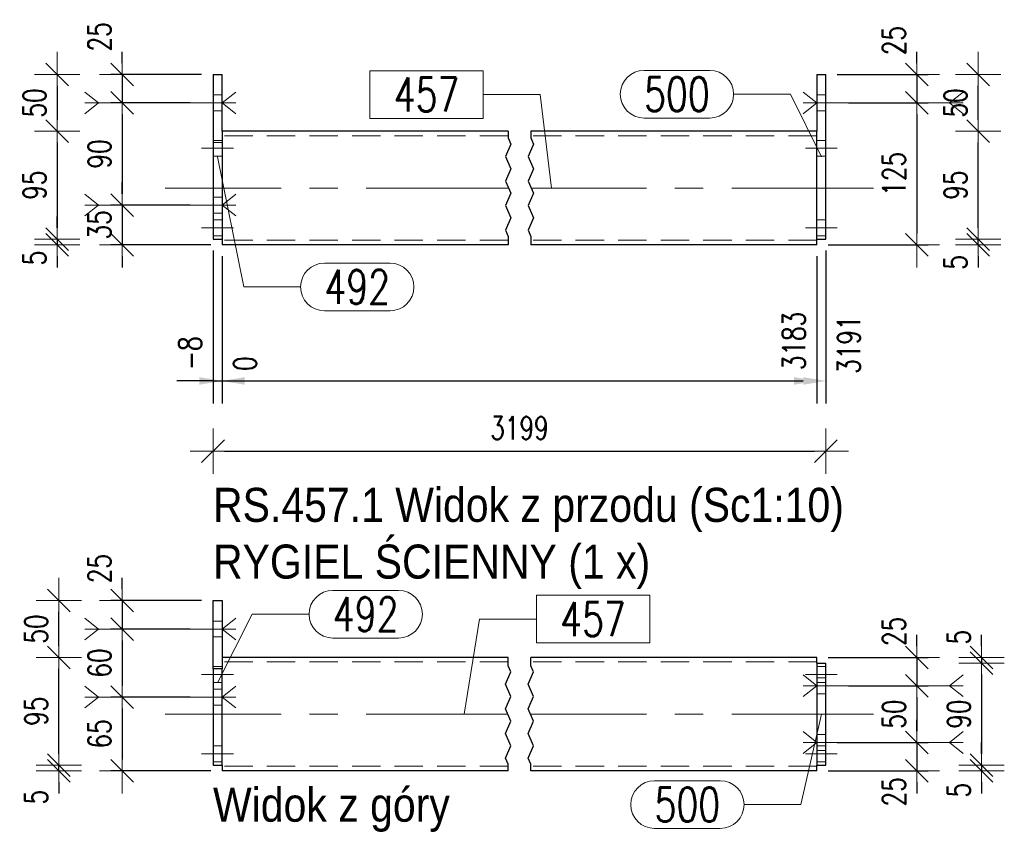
# Model space of a CAD drawing. Header units: millimetres. Extents: x -877 to 135, y 14151 to 14821.
# Tile 11 of 46: x -706 to -619, y 14462 to 14534. Entities that reach past the tile are written whole.
import ezdxf

# ---------------------------------------------------------------- set-up
doc = ezdxf.new("R2010")
doc.units = ezdxf.units.MM
doc.header["$LTSCALE"] = 10
doc.linetypes.add('HIDDEN', pattern=[0.375, 0.25, -0.125])
doc.linetypes.add('MITTE', pattern=[2, 1.25, -0.25, 0.25, -0.25])
doc.layers.get('Defpoints').update_dxf_attribs({"color": 1})
for name, color, linetype, lineweight in [('PS_Bolt', 4, 'Continuous', 13), ('PS_DIM', 4, 'Continuous', 13), ('PS_Hidden', 2, 'HIDDEN', 9), ('PS_Mid', 5, 'MITTE', 15), ('PS_Pos', 1, 'Continuous', 15), ('PS_Shape', 161, 'Continuous', 30), ('PS_SOLID', 7, 'Continuous', 30), ('PS_TEXT', 3, 'Continuous', 18)]:
    doc.layers.add(name, color=color, linetype=linetype, lineweight=lineweight)
doc.styles.add('gil', font='txt', dxfattribs={"width": 0.9})
doc.styles.add('simplex', font='simplex.shx', dxfattribs={"width": 0.75})
doc.dimstyles.new('1_10_GŁ_DS1-LS10', dxfattribs={"dimtxt": 2, "dimasz": 2, "dimexe": 2, "dimexo": 1, "dimgap": 1, "dimtad": 1, "dimjust": 4, "dimdec": 0, "dimlfac": 10, "dimtxsty": 'simplex', "dimblk1": 'NONE', "dimsah": 1, "dimcen": 2, "dimclrd": 256, "dimclre": 256, "dimclrt": 3, "dimadec": 1, "dimazin": 0, "dimtfac": 1, "dimtdec": 0, "dimtmove": 2, "dimatfit": 3, "dimfxl": 1, "dimarcsym": 0})
doc.dimstyles.new('1_10_PRZ', dxfattribs={"dimtxt": 2, "dimasz": 1, "dimexe": 2, "dimexo": 5, "dimgap": 1, "dimtad": 1, "dimdec": 0, "dimlfac": 10, "dimtxsty": 'simplex', "dimblk": 'dimznak', "dimcen": 2, "dimse1": 1, "dimse2": 1, "dimclrt": 3, "dimadec": 1, "dimazin": 0, "dimtfac": 1, "dimtdec": 0, "dimtix": 1, "dimtmove": 2, "dimatfit": 3, "dimldrblk": 'dim-grot', "dimfxl": 1, "dimarcsym": 0})
doc.dimstyles.new('1_10_PRZ_DS1-LS10', dxfattribs={"dimtxt": 2, "dimasz": 1, "dimexe": 2, "dimexo": 5, "dimgap": 1, "dimtad": 1, "dimdec": 0, "dimlfac": 10, "dimtxsty": 'simplex', "dimblk": 'dimznak', "dimcen": 2, "dimse1": 1, "dimse2": 1, "dimclrt": 3, "dimadec": 1, "dimazin": 0, "dimtfac": 1, "dimtdec": 0, "dimtix": 1, "dimtmove": 2, "dimatfit": 3, "dimldrblk": 'dim-grot', "dimfxl": 1, "dimarcsym": 0})
doc.dimstyles.new('1_10_SC', dxfattribs={"dimtxt": 2, "dimasz": 1, "dimexe": 1, "dimexo": 1, "dimgap": 1, "dimtad": 1, "dimdec": 0, "dimlfac": 10, "dimtxsty": 'simplex', "dimblk": 'dimznak', "dimcen": 2, "dimclrd": 256, "dimclre": 256, "dimclrt": 3, "dimadec": 1, "dimazin": 0, "dimtfac": 1, "dimtdec": 0, "dimtix": 1, "dimtmove": 2, "dimatfit": 3, "dimldrblk": 'dim-grot', "dimfxl": 1, "dimarcsym": 0})

# ---------------------------------------------------------------- blocks, each defined once
blk = doc.blocks.new('dimznak')
at = {"color": 0}
for points in [[(0, 2), (0, -2)], [(-2, 0), (2, 0)]]:
    blk.add_lwpolyline(points, dxfattribs=at)
at = {"color": 2}
blk.add_lwpolyline([(1, 1), (-1, -1)], dxfattribs=at)
blk = doc.blocks.new('*D24')
at = {"layer": 'Defpoints', "color": 0, "transparency": 16777216}
for p in [(-634.603, 14528.772), (-633.603, 14526.272), (-626.603, 14526.272)]:
    blk.add_point(p, dxfattribs=at)
at = {"layer": 'PS_DIM', "lineweight": -2, "transparency": 16777216}
for p, q in [((-626.603, 14529.772), (-626.603, 14530.772)), ((-633.603, 14528.772), (-625.603, 14528.772)), ((-626.603, 14528.772), (-626.603, 14526.272)), ((-632.603, 14526.272), (-625.603, 14526.272)), ((-626.603, 14525.272), (-626.603, 14524.272))]:
    blk.add_line(p, q, dxfattribs=at)
for p, rotation in [((-626.603, 14528.772), 270), ((-626.603, 14526.272), 90)]:
    blk.add_blockref('dimznak', p, dxfattribs=dict(at, rotation=rotation))
at = {"layer": 'PS_DIM', "color": 3, "transparency": 16777216, "insert": (-628.603, 14531.766), "char_height": 2, "attachment_point": 5, "rotation": 90, "style": 'simplex'}
blk.add_mtext('25', dxfattribs=at)
blk = doc.blocks.new('dim-grot')
blk.add_hatch(color=256).paths.add_polyline_path([(0, 0), (-2, 0.5), (-2, -0.5)])
blk.add_lwpolyline([(0, 0), (-2, 0.5), (-2, -0.5), (0, 0)])
blk = doc.blocks.new('*D25')
at = {"layer": 'Defpoints', "color": 0, "transparency": 16777216}
for p in [(-633.603, 14526.272), (-635.403, 14513.772), (-626.603, 14513.772)]:
    blk.add_point(p, dxfattribs=at)
at = {"layer": 'PS_DIM', "lineweight": -2, "transparency": 16777216}
for p, q in [((-632.603, 14526.272), (-625.603, 14526.272)), ((-626.603, 14525.272), (-626.603, 14514.772)), ((-634.403, 14513.772), (-625.603, 14513.772))]:
    blk.add_line(p, q, dxfattribs=at)
for p, rotation in [((-626.603, 14526.272), 90), ((-626.603, 14513.772), 270)]:
    blk.add_blockref('dimznak', p, dxfattribs=dict(at, rotation=rotation))
at = {"layer": 'PS_DIM', "color": 3, "transparency": 16777216, "insert": (-628.603, 14520.022), "char_height": 2, "attachment_point": 5, "rotation": 90, "style": 'simplex'}
blk.add_mtext('125', dxfattribs=at)
blk = doc.blocks.new('*D26')
at = {"layer": 'Defpoints', "color": 0, "transparency": 16777216}
for p in [(-634.603, 14514.272), (-621.187, 14514.272), (-635.403, 14513.772)]:
    blk.add_point(p, dxfattribs=at)
at = {"layer": 'PS_DIM', "color": 0, "lineweight": -2, "transparency": 16777216}
for p, q in [((-621.187, 14515.272), (-621.187, 14516.272)), ((-621.187, 14513.772), (-621.187, 14514.272)), ((-621.187, 14512.772), (-621.187, 14511.772))]:
    blk.add_line(p, q, dxfattribs=at)
for p, rotation in [((-621.187, 14514.272), 270), ((-621.187, 14513.772), 90)]:
    blk.add_blockref('dimznak', p, dxfattribs=dict(at, rotation=rotation))
at = {"layer": 'PS_DIM', "color": 3, "transparency": 16777216, "insert": (-623.187, 14512.221), "char_height": 2, "attachment_point": 5, "rotation": 90, "style": 'simplex'}
blk.add_mtext('5', dxfattribs=at)
blk = doc.blocks.new('*D27')
at = {"layer": 'Defpoints', "color": 0, "transparency": 16777216}
for p in [(-635.403, 14523.772), (-621.187, 14523.772), (-634.603, 14514.272)]:
    blk.add_point(p, dxfattribs=at)
at = {"layer": 'PS_DIM', "color": 0, "lineweight": -2, "transparency": 16777216}
blk.add_line((-621.187, 14515.272), (-621.187, 14522.772), dxfattribs=at)
for p, rotation in [((-621.187, 14523.772), 90), ((-621.187, 14514.272), 270)]:
    blk.add_blockref('dimznak', p, dxfattribs=dict(at, rotation=rotation))
at = {"layer": 'PS_DIM', "color": 3, "transparency": 16777216, "insert": (-623.187, 14519.022), "char_height": 2, "attachment_point": 5, "rotation": 90, "style": 'simplex'}
blk.add_mtext('95', dxfattribs=at)
blk = doc.blocks.new('*D28')
at = {"layer": 'Defpoints', "color": 0, "transparency": 16777216}
for p in [(-634.603, 14528.772), (-621.187, 14528.772), (-635.403, 14523.772)]:
    blk.add_point(p, dxfattribs=at)
at = {"layer": 'PS_DIM', "color": 0, "lineweight": -2, "transparency": 16777216}
blk.add_line((-621.187, 14524.772), (-621.187, 14527.772), dxfattribs=at)
for p, rotation in [((-621.187, 14528.772), 90), ((-621.187, 14523.772), 270)]:
    blk.add_blockref('dimznak', p, dxfattribs=dict(at, rotation=rotation))
at = {"layer": 'PS_DIM', "color": 3, "transparency": 16777216, "insert": (-623.187, 14526.272), "char_height": 2, "attachment_point": 5, "rotation": 90, "style": 'simplex'}
blk.add_mtext('50', dxfattribs=at)
blk = doc.blocks.new('*D34')
at = {"layer": 'Defpoints', "color": 0, "transparency": 16777216}
for p in [(-688.603, 14528.772), (-696.603, 14526.272), (-689.603, 14526.272)]:
    blk.add_point(p, dxfattribs=at)
at = {"layer": 'PS_DIM', "lineweight": -2, "transparency": 16777216}
for p, q in [((-696.603, 14529.772), (-696.603, 14530.772)), ((-689.603, 14528.772), (-697.603, 14528.772)), ((-696.603, 14528.772), (-696.603, 14526.272)), ((-690.603, 14526.272), (-697.603, 14526.272)), ((-696.603, 14525.272), (-696.603, 14524.272))]:
    blk.add_line(p, q, dxfattribs=at)
for p, rotation in [((-696.603, 14528.772), 270), ((-696.603, 14526.272), 90)]:
    blk.add_blockref('dimznak', p, dxfattribs=dict(at, rotation=rotation))
at = {"layer": 'PS_DIM', "color": 3, "transparency": 16777216, "insert": (-698.603, 14532.095), "char_height": 2, "attachment_point": 5, "rotation": 90, "style": 'simplex'}
blk.add_mtext('25', dxfattribs=at)
blk = doc.blocks.new('*D35')
at = {"layer": 'Defpoints', "color": 0, "transparency": 16777216}
for p in [(-689.603, 14526.272), (-696.603, 14517.272), (-689.603, 14517.272)]:
    blk.add_point(p, dxfattribs=at)
at = {"layer": 'PS_DIM', "lineweight": -2, "transparency": 16777216}
for p, q in [((-690.603, 14526.272), (-697.603, 14526.272)), ((-696.603, 14525.272), (-696.603, 14518.272)), ((-690.603, 14517.272), (-697.603, 14517.272))]:
    blk.add_line(p, q, dxfattribs=at)
for p, rotation in [((-696.603, 14526.272), 90), ((-696.603, 14517.272), 270)]:
    blk.add_blockref('dimznak', p, dxfattribs=dict(at, rotation=rotation))
at = {"layer": 'PS_DIM', "color": 3, "transparency": 16777216, "insert": (-698.603, 14521.772), "char_height": 2, "attachment_point": 5, "rotation": 90, "style": 'simplex'}
blk.add_mtext('90', dxfattribs=at)
blk = doc.blocks.new('*D36')
at = {"layer": 'Defpoints', "color": 0, "transparency": 16777216}
for p in [(-689.603, 14517.272), (-696.603, 14513.772), (-687.803, 14513.772)]:
    blk.add_point(p, dxfattribs=at)
at = {"layer": 'PS_DIM', "lineweight": -2, "transparency": 16777216}
for p, q in [((-696.603, 14518.272), (-696.603, 14519.272)), ((-690.603, 14517.272), (-697.603, 14517.272)), ((-696.603, 14517.272), (-696.603, 14513.772)), ((-688.803, 14513.772), (-697.603, 14513.772)), ((-696.603, 14512.772), (-696.603, 14511.772))]:
    blk.add_line(p, q, dxfattribs=at)
for p, rotation in [((-696.603, 14517.272), 270), ((-696.603, 14513.772), 90)]:
    blk.add_blockref('dimznak', p, dxfattribs=dict(at, rotation=rotation))
at = {"layer": 'PS_DIM', "color": 3, "transparency": 16777216, "insert": (-698.603, 14515.522), "char_height": 2, "attachment_point": 5, "rotation": 90, "style": 'simplex'}
blk.add_mtext('35', dxfattribs=at)
blk = doc.blocks.new('*D37')
at = {"layer": 'Defpoints', "color": 0, "transparency": 16777216}
for p in [(-687.803, 14528.772), (-702.322, 14523.772), (-687.803, 14523.772)]:
    blk.add_point(p, dxfattribs=at)
at = {"layer": 'PS_DIM', "color": 0, "lineweight": -2, "transparency": 16777216}
blk.add_line((-702.322, 14527.772), (-702.322, 14524.772), dxfattribs=at)
for p, rotation in [((-702.322, 14528.772), 90), ((-702.322, 14523.772), 270)]:
    blk.add_blockref('dimznak', p, dxfattribs=dict(at, rotation=rotation))
at = {"layer": 'PS_DIM', "color": 3, "transparency": 16777216, "insert": (-704.322, 14526.272), "char_height": 2, "attachment_point": 5, "rotation": 90, "style": 'simplex'}
blk.add_mtext('50', dxfattribs=at)
blk = doc.blocks.new('*D38')
at = {"layer": 'Defpoints', "color": 0, "transparency": 16777216}
for p in [(-687.803, 14523.772), (-702.322, 14514.272), (-688.603, 14514.272)]:
    blk.add_point(p, dxfattribs=at)
at = {"layer": 'PS_DIM', "color": 0, "lineweight": -2, "transparency": 16777216}
blk.add_line((-702.322, 14522.772), (-702.322, 14515.272), dxfattribs=at)
for p, rotation in [((-702.322, 14523.772), 90), ((-702.322, 14514.272), 270)]:
    blk.add_blockref('dimznak', p, dxfattribs=dict(at, rotation=rotation))
at = {"layer": 'PS_DIM', "color": 3, "transparency": 16777216, "insert": (-704.322, 14519.022), "char_height": 2, "attachment_point": 5, "rotation": 90, "style": 'simplex'}
blk.add_mtext('95', dxfattribs=at)
blk = doc.blocks.new('*D39')
at = {"layer": 'Defpoints', "color": 0, "transparency": 16777216}
for p in [(-688.603, 14514.272), (-702.322, 14513.772), (-687.803, 14513.772)]:
    blk.add_point(p, dxfattribs=at)
at = {"layer": 'PS_DIM', "color": 0, "lineweight": -2, "transparency": 16777216}
for p, q in [((-702.322, 14515.272), (-702.322, 14516.272)), ((-702.322, 14514.272), (-702.322, 14513.772)), ((-702.322, 14512.772), (-702.322, 14511.772))]:
    blk.add_line(p, q, dxfattribs=at)
for p, rotation in [((-702.322, 14514.272), 270), ((-702.322, 14513.772), 90)]:
    blk.add_blockref('dimznak', p, dxfattribs=dict(at, rotation=rotation))
at = {"layer": 'PS_DIM', "color": 3, "transparency": 16777216, "insert": (-704.322, 14512.604), "char_height": 2, "attachment_point": 5, "rotation": 90, "style": 'simplex'}
blk.add_mtext('5', dxfattribs=at)
blk = doc.blocks.new('*D67')
at = {"layer": 'Defpoints', "color": 0, "transparency": 16777216}
for p in [(-635.403, 14477.408), (-633.603, 14474.908), (-626.603, 14474.908)]:
    blk.add_point(p, dxfattribs=at)
at = {"layer": 'PS_DIM', "lineweight": -2, "transparency": 16777216}
for p, q in [((-626.603, 14478.408), (-626.603, 14479.408)), ((-634.403, 14477.408), (-625.603, 14477.408)), ((-626.603, 14477.408), (-626.603, 14474.908)), ((-632.603, 14474.908), (-625.603, 14474.908)), ((-626.603, 14473.908), (-626.603, 14472.908))]:
    blk.add_line(p, q, dxfattribs=at)
for p, rotation in [((-626.603, 14477.408), 270), ((-626.603, 14474.908), 90)]:
    blk.add_blockref('dimznak', p, dxfattribs=dict(at, rotation=rotation))
at = {"layer": 'PS_DIM', "color": 3, "transparency": 16777216, "insert": (-628.603, 14479.698), "char_height": 2, "attachment_point": 5, "rotation": 90, "style": 'simplex'}
blk.add_mtext('25', dxfattribs=at)
blk = doc.blocks.new('*D68')
at = {"layer": 'Defpoints', "color": 0, "transparency": 16777216}
for p in [(-633.603, 14474.908), (-634.603, 14469.908), (-626.603, 14469.908)]:
    blk.add_point(p, dxfattribs=at)
at = {"layer": 'PS_DIM', "lineweight": -2, "transparency": 16777216}
for p, q in [((-632.603, 14474.908), (-625.603, 14474.908)), ((-626.603, 14473.908), (-626.603, 14470.908)), ((-633.603, 14469.908), (-625.603, 14469.908))]:
    blk.add_line(p, q, dxfattribs=at)
for p, rotation in [((-626.603, 14474.908), 90), ((-626.603, 14469.908), 270)]:
    blk.add_blockref('dimznak', p, dxfattribs=dict(at, rotation=rotation))
at = {"layer": 'PS_DIM', "color": 3, "transparency": 16777216, "insert": (-628.603, 14472.408), "char_height": 2, "attachment_point": 5, "rotation": 90, "style": 'simplex'}
blk.add_mtext('50', dxfattribs=at)
blk = doc.blocks.new('*D69')
at = {"layer": 'Defpoints', "color": 0, "transparency": 16777216}
for p in [(-634.603, 14469.908), (-635.403, 14467.408), (-626.603, 14467.408)]:
    blk.add_point(p, dxfattribs=at)
at = {"layer": 'PS_DIM', "lineweight": -2, "transparency": 16777216}
for p, q in [((-626.603, 14470.908), (-626.603, 14471.908)), ((-633.603, 14469.908), (-625.603, 14469.908)), ((-626.603, 14469.908), (-626.603, 14467.408)), ((-634.403, 14467.408), (-625.603, 14467.408)), ((-626.603, 14466.408), (-626.603, 14465.408))]:
    blk.add_line(p, q, dxfattribs=at)
for p, rotation in [((-626.603, 14469.908), 270), ((-626.603, 14467.408), 90)]:
    blk.add_blockref('dimznak', p, dxfattribs=dict(at, rotation=rotation))
at = {"layer": 'PS_DIM', "color": 3, "transparency": 16777216, "insert": (-628.603, 14465.564), "char_height": 2, "attachment_point": 5, "rotation": 90, "style": 'simplex'}
blk.add_mtext('25', dxfattribs=at)
blk = doc.blocks.new('*D70')
at = {"layer": 'Defpoints', "color": 0, "transparency": 16777216}
for p in [(-635.403, 14477.408), (-634.603, 14476.908), (-620.885, 14476.908)]:
    blk.add_point(p, dxfattribs=at)
at = {"layer": 'PS_DIM', "color": 0, "lineweight": -2, "transparency": 16777216}
for p, q in [((-620.885, 14478.408), (-620.885, 14479.408)), ((-620.885, 14477.408), (-620.885, 14476.908)), ((-620.885, 14475.908), (-620.885, 14474.908))]:
    blk.add_line(p, q, dxfattribs=at)
for p, rotation in [((-620.885, 14477.408), 270), ((-620.885, 14476.908), 90)]:
    blk.add_blockref('dimznak', p, dxfattribs=dict(at, rotation=rotation))
at = {"layer": 'PS_DIM', "color": 3, "transparency": 16777216, "insert": (-622.885, 14479.191), "char_height": 2, "attachment_point": 5, "rotation": 90, "style": 'simplex'}
blk.add_mtext('5', dxfattribs=at)
blk = doc.blocks.new('*D71')
at = {"layer": 'Defpoints', "color": 0, "transparency": 16777216}
for p in [(-634.603, 14476.908), (-634.603, 14467.908), (-620.885, 14467.908)]:
    blk.add_point(p, dxfattribs=at)
at = {"layer": 'PS_DIM', "color": 0, "lineweight": -2, "transparency": 16777216}
blk.add_line((-620.885, 14475.908), (-620.885, 14468.908), dxfattribs=at)
for p, rotation in [((-620.885, 14476.908), 90), ((-620.885, 14467.908), 270)]:
    blk.add_blockref('dimznak', p, dxfattribs=dict(at, rotation=rotation))
at = {"layer": 'PS_DIM', "color": 3, "transparency": 16777216, "insert": (-622.885, 14472.408), "char_height": 2, "attachment_point": 5, "rotation": 90, "style": 'simplex'}
blk.add_mtext('90', dxfattribs=at)
blk = doc.blocks.new('*D72')
at = {"layer": 'Defpoints', "color": 0, "transparency": 16777216}
for p in [(-635.403, 14467.408), (-634.603, 14467.908), (-620.885, 14467.408)]:
    blk.add_point(p, dxfattribs=at)
at = {"layer": 'PS_DIM', "color": 0, "lineweight": -2, "transparency": 16777216}
for p, q in [((-620.885, 14468.908), (-620.885, 14469.908)), ((-620.885, 14467.908), (-620.885, 14467.408)), ((-620.885, 14466.408), (-620.885, 14465.408))]:
    blk.add_line(p, q, dxfattribs=at)
for p, rotation in [((-620.885, 14467.908), 270), ((-620.885, 14467.408), 90)]:
    blk.add_blockref('dimznak', p, dxfattribs=dict(at, rotation=rotation))
at = {"layer": 'PS_DIM', "color": 3, "transparency": 16777216, "insert": (-622.885, 14465.707), "char_height": 2, "attachment_point": 5, "rotation": 90, "style": 'simplex'}
blk.add_mtext('5', dxfattribs=at)
blk = doc.blocks.new('*D117')
at = {"layer": 'Defpoints', "color": 0, "transparency": 16777216}
for p in [(-688.603, 14482.408), (-696.603, 14479.908), (-689.603, 14479.908)]:
    blk.add_point(p, dxfattribs=at)
at = {"layer": 'PS_DIM', "lineweight": -2, "transparency": 16777216}
for p, q in [((-696.603, 14483.408), (-696.603, 14484.408)), ((-689.603, 14482.408), (-697.603, 14482.408)), ((-696.603, 14482.408), (-696.603, 14479.908)), ((-690.603, 14479.908), (-697.603, 14479.908)), ((-696.603, 14478.908), (-696.603, 14477.908))]:
    blk.add_line(p, q, dxfattribs=at)
for p, rotation in [((-696.603, 14482.408), 270), ((-696.603, 14479.908), 90)]:
    blk.add_blockref('dimznak', p, dxfattribs=dict(at, rotation=rotation))
at = {"layer": 'PS_DIM', "color": 3, "transparency": 16777216, "insert": (-698.603, 14485.23), "char_height": 2, "attachment_point": 5, "rotation": 90, "style": 'simplex'}
blk.add_mtext('25', dxfattribs=at)
blk = doc.blocks.new('*D118')
at = {"layer": 'Defpoints', "color": 0, "transparency": 16777216}
for p in [(-689.603, 14479.908), (-696.603, 14473.908), (-689.603, 14473.908)]:
    blk.add_point(p, dxfattribs=at)
at = {"layer": 'PS_DIM', "lineweight": -2, "transparency": 16777216}
for p, q in [((-690.603, 14479.908), (-697.603, 14479.908)), ((-696.603, 14478.908), (-696.603, 14474.908)), ((-690.603, 14473.908), (-697.603, 14473.908))]:
    blk.add_line(p, q, dxfattribs=at)
for p, rotation in [((-696.603, 14479.908), 90), ((-696.603, 14473.908), 270)]:
    blk.add_blockref('dimznak', p, dxfattribs=dict(at, rotation=rotation))
at = {"layer": 'PS_DIM', "color": 3, "transparency": 16777216, "insert": (-698.603, 14476.908), "char_height": 2, "attachment_point": 5, "rotation": 90, "style": 'simplex'}
blk.add_mtext('60', dxfattribs=at)
blk = doc.blocks.new('*D119')
at = {"layer": 'Defpoints', "color": 0, "transparency": 16777216}
for p in [(-689.603, 14473.908), (-696.603, 14467.408), (-687.803, 14467.408)]:
    blk.add_point(p, dxfattribs=at)
at = {"layer": 'PS_DIM', "lineweight": -2, "transparency": 16777216}
for p, q in [((-690.603, 14473.908), (-697.603, 14473.908)), ((-696.603, 14472.908), (-696.603, 14468.408)), ((-688.803, 14467.408), (-697.603, 14467.408))]:
    blk.add_line(p, q, dxfattribs=at)
for p, rotation in [((-696.603, 14473.908), 90), ((-696.603, 14467.408), 270)]:
    blk.add_blockref('dimznak', p, dxfattribs=dict(at, rotation=rotation))
at = {"layer": 'PS_DIM', "color": 3, "transparency": 16777216, "insert": (-698.603, 14470.658), "char_height": 2, "attachment_point": 5, "rotation": 90, "style": 'simplex'}
blk.add_mtext('65', dxfattribs=at)
blk = doc.blocks.new('*D120')
at = {"layer": 'Defpoints', "color": 0, "transparency": 16777216}
for p in [(-702.188, 14467.908), (-688.603, 14467.908), (-687.803, 14467.408)]:
    blk.add_point(p, dxfattribs=at)
at = {"layer": 'PS_DIM', "color": 0, "lineweight": -2, "transparency": 16777216}
for p, q in [((-702.188, 14468.908), (-702.188, 14469.908)), ((-702.188, 14467.408), (-702.188, 14467.908)), ((-702.188, 14466.408), (-702.188, 14465.408))]:
    blk.add_line(p, q, dxfattribs=at)
for p, rotation in [((-702.188, 14467.908), 270), ((-702.188, 14467.408), 90)]:
    blk.add_blockref('dimznak', p, dxfattribs=dict(at, rotation=rotation))
at = {"layer": 'PS_DIM', "color": 3, "transparency": 16777216, "insert": (-704.188, 14465.091), "char_height": 2, "attachment_point": 5, "rotation": 90, "style": 'simplex'}
blk.add_mtext('5', dxfattribs=at)
blk = doc.blocks.new('*D121')
at = {"layer": 'Defpoints', "color": 0, "transparency": 16777216}
for p in [(-702.188, 14477.408), (-687.803, 14477.408), (-688.603, 14467.908)]:
    blk.add_point(p, dxfattribs=at)
at = {"layer": 'PS_DIM', "color": 0, "lineweight": -2, "transparency": 16777216}
blk.add_line((-702.188, 14468.908), (-702.188, 14476.408), dxfattribs=at)
for p, rotation in [((-702.188, 14477.408), 90), ((-702.188, 14467.908), 270)]:
    blk.add_blockref('dimznak', p, dxfattribs=dict(at, rotation=rotation))
at = {"layer": 'PS_DIM', "color": 3, "transparency": 16777216, "insert": (-704.188, 14472.658), "char_height": 2, "attachment_point": 5, "rotation": 90, "style": 'simplex'}
blk.add_mtext('95', dxfattribs=at)
blk = doc.blocks.new('*D122')
at = {"layer": 'Defpoints', "color": 0, "transparency": 16777216}
for p in [(-702.188, 14482.408), (-688.603, 14482.408), (-687.803, 14477.408)]:
    blk.add_point(p, dxfattribs=at)
at = {"layer": 'PS_DIM', "color": 0, "lineweight": -2, "transparency": 16777216}
blk.add_line((-702.188, 14478.408), (-702.188, 14481.408), dxfattribs=at)
for p, rotation in [((-702.188, 14482.408), 90), ((-702.188, 14477.408), 270)]:
    blk.add_blockref('dimznak', p, dxfattribs=dict(at, rotation=rotation))
at = {"layer": 'PS_DIM', "color": 3, "transparency": 16777216, "insert": (-704.188, 14479.908), "char_height": 2, "attachment_point": 5, "rotation": 90, "style": 'simplex'}
blk.add_mtext('50', dxfattribs=at)
blk = doc.blocks.new('*D123')
at = {"layer": 'Defpoints', "color": 0, "transparency": 16777216}
for p in [(-688.603, 14514.272), (-687.803, 14513.772), (-687.803, 14501.772)]:
    blk.add_point(p, dxfattribs=at)
at = {"layer": 'PS_DIM', "lineweight": -2, "transparency": 16777216}
for p, q in [((-688.603, 14513.272), (-688.603, 14499.772)), ((-687.803, 14512.772), (-687.803, 14499.772)), ((-688.603, 14501.772), (-690.603, 14501.772)), ((-688.603, 14501.772), (-687.803, 14501.772)), ((-685.803, 14501.772), (-683.803, 14501.772))]:
    blk.add_line(p, q, dxfattribs=at)
at = {"layer": 'PS_DIM', "transparency": 16777216}
blk.add_solid([(-685.803, 14502.105), (-685.803, 14501.438), (-687.803, 14501.772)], dxfattribs=at)
at = {"layer": 'PS_DIM', "color": 3, "transparency": 16777216, "insert": (-690.623, 14504.22), "char_height": 2, "attachment_point": 5, "rotation": 90, "style": 'simplex'}
blk.add_mtext('-8', dxfattribs=at)
blk = doc.blocks.new('_None')
blk = doc.blocks.new('*D124')
at = {"layer": 'Defpoints', "color": 0, "transparency": 16777216}
for p in [(-687.803, 14513.772), (-687.803, 14513.772), (-687.803, 14501.772)]:
    blk.add_point(p, dxfattribs=at)
at = {"layer": 'PS_DIM', "lineweight": -2, "transparency": 16777216}
for p, q in [((-687.803, 14512.772), (-687.803, 14499.772)), ((-687.803, 14512.772), (-687.803, 14499.772)), ((-689.803, 14501.772), (-691.803, 14501.772)), ((-687.803, 14501.772), (-685.803, 14501.772))]:
    blk.add_line(p, q, dxfattribs=at)
at = {"layer": 'PS_DIM', "transparency": 16777216}
blk.add_solid([(-689.803, 14502.105), (-689.803, 14501.438), (-687.803, 14501.772)], dxfattribs=at)
at = {"layer": 'PS_DIM', "color": 3, "transparency": 16777216, "insert": (-685.783, 14503.292), "char_height": 2, "attachment_point": 5, "rotation": 90, "style": 'simplex'}
blk.add_mtext('0', dxfattribs=at)
blk = doc.blocks.new('*D125')
at = {"layer": 'Defpoints', "color": 0, "transparency": 16777216}
for p in [(-687.803, 14513.772), (-635.403, 14513.772), (-635.403, 14501.772)]:
    blk.add_point(p, dxfattribs=at)
at = {"layer": 'PS_DIM', "lineweight": -2, "transparency": 16777216}
for p, q in [((-687.803, 14512.772), (-687.803, 14499.772)), ((-635.403, 14512.772), (-635.403, 14499.772)), ((-687.803, 14501.772), (-637.403, 14501.772))]:
    blk.add_line(p, q, dxfattribs=at)
at = {"layer": 'PS_DIM', "transparency": 16777216}
blk.add_solid([(-637.403, 14502.105), (-637.403, 14501.438), (-635.403, 14501.772)], dxfattribs=at)
at = {"layer": 'PS_DIM', "color": 3, "transparency": 16777216, "insert": (-637.423, 14505.292), "char_height": 2, "attachment_point": 5, "rotation": 90, "style": 'simplex'}
blk.add_mtext('3183', dxfattribs=at)
blk = doc.blocks.new('*D126')
at = {"layer": 'Defpoints', "color": 0, "transparency": 16777216}
for p in [(-634.603, 14514.272), (-687.803, 14513.772), (-634.603, 14501.772)]:
    blk.add_point(p, dxfattribs=at)
at = {"layer": 'PS_DIM', "lineweight": -2, "transparency": 16777216}
for p, q in [((-634.603, 14513.272), (-634.603, 14499.772)), ((-687.803, 14512.772), (-687.803, 14499.772)), ((-687.803, 14501.772), (-636.603, 14501.772))]:
    blk.add_line(p, q, dxfattribs=at)
at = {"layer": 'PS_DIM', "transparency": 16777216}
blk.add_solid([(-636.603, 14502.105), (-636.603, 14501.438), (-634.603, 14501.772)], dxfattribs=at)
at = {"layer": 'PS_DIM', "color": 3, "transparency": 16777216, "insert": (-632.583, 14504.97), "char_height": 2, "attachment_point": 5, "rotation": 90, "style": 'simplex'}
blk.add_mtext('3191', dxfattribs=at)
blk = doc.blocks.new('*D271')
at = {"layer": 'Defpoints', "color": 0, "transparency": 16777216}
for p in [(-688.603, 14514.272), (-634.603, 14514.272), (-634.603, 14495.584)]:
    blk.add_point(p, dxfattribs=at)
at = {"layer": 'PS_DIM', "color": 0, "lineweight": -2, "transparency": 16777216}
blk.add_line((-687.603, 14495.584), (-635.603, 14495.584), dxfattribs=at)
at = {"layer": 'PS_DIM', "color": 0, "lineweight": -2, "transparency": 16777216, "rotation": 180}
blk.add_blockref('dimznak', (-688.603, 14495.584), dxfattribs=at)
at = {"layer": 'PS_DIM', "color": 0, "lineweight": -2, "transparency": 16777216}
blk.add_blockref('dimznak', (-634.603, 14495.584), dxfattribs=at)
at = {"layer": 'PS_DIM', "color": 3, "transparency": 16777216, "insert": (-661.603, 14497.624), "char_height": 2, "attachment_point": 5, "style": 'simplex'}
blk.add_mtext('3199', dxfattribs=at)
blk = doc.blocks.new('*X721')
at = {"color": 1}
for p, q in [((-662.603, 14523.772), (-662.603, 14523.183)), ((-660.603, 14523.772), (-660.603, 14523.183)), ((-662.603, 14523.183), (-662.374, 14522.642)), ((-660.603, 14523.183), (-660.374, 14522.642)), ((-662.374, 14522.642), (-662.832, 14521.558)), ((-660.374, 14522.642), (-660.832, 14521.558)), ((-662.832, 14521.558), (-662.374, 14520.474)), ((-660.832, 14521.558), (-660.374, 14520.474)), ((-662.374, 14520.474), (-662.832, 14519.391)), ((-660.374, 14520.474), (-660.832, 14519.391)), ((-662.832, 14519.391), (-662.374, 14518.307)), ((-660.832, 14519.391), (-660.374, 14518.307)), ((-662.374, 14518.307), (-662.832, 14517.224)), ((-660.374, 14518.307), (-660.832, 14517.224)), ((-662.832, 14517.224), (-662.374, 14516.14)), ((-660.832, 14517.224), (-660.374, 14516.14)), ((-662.374, 14516.14), (-662.832, 14515.056)), ((-660.374, 14516.14), (-660.832, 14515.056)), ((-662.832, 14515.056), (-662.603, 14514.515)), ((-660.832, 14515.056), (-660.603, 14514.515)), ((-662.603, 14514.515), (-662.603, 14513.772)), ((-660.603, 14514.515), (-660.603, 14513.772))]:
    blk.add_line(p, q, dxfattribs=at)
at = {"layer": 'PS_Hidden', "color": 2, "linetype": 'HIDDEN'}
for p, q in [((-688.603, 14526.972), (-687.803, 14526.972)), ((-635.403, 14526.972), (-634.603, 14526.972)), ((-688.603, 14525.572), (-687.803, 14525.572)), ((-635.403, 14525.572), (-634.603, 14525.572)), ((-688.603, 14522.972), (-687.803, 14522.972)), ((-688.603, 14522.772), (-687.803, 14522.772)), ((-662.603, 14523.372), (-687.803, 14523.372)), ((-635.403, 14523.372), (-660.603, 14523.372)), ((-634.603, 14522.972), (-635.403, 14522.972)), ((-688.603, 14521.572), (-687.803, 14521.572)), ((-634.603, 14521.572), (-635.403, 14521.572)), ((-688.603, 14517.972), (-687.803, 14517.972)), ((-688.603, 14516.572), (-687.803, 14516.572)), ((-688.603, 14515.972), (-687.803, 14515.972)), ((-634.603, 14515.972), (-635.403, 14515.972)), ((-688.603, 14514.572), (-687.803, 14514.572)), ((-662.603, 14514.172), (-687.803, 14514.172)), ((-635.403, 14514.172), (-660.603, 14514.172)), ((-634.603, 14514.572), (-635.403, 14514.572))]:
    blk.add_line(p, q, dxfattribs=at)
at = {"layer": 'PS_Mid', "color": 5, "linetype": 'MITTE'}
for p, q in [((-686.803, 14526.272), (-689.603, 14526.272)), ((-633.603, 14526.272), (-636.403, 14526.272)), ((-633.603, 14526.272), (-636.403, 14526.272)), ((-686.803, 14522.272), (-689.603, 14522.272)), ((-686.803, 14522.272), (-689.603, 14522.272)), ((-636.403, 14522.272), (-633.603, 14522.272)), ((-636.403, 14522.272), (-633.603, 14522.272)), ((-662.603, 14518.772), (-692.803, 14518.772)), ((-630.403, 14518.772), (-660.603, 14518.772)), ((-686.803, 14517.272), (-689.603, 14517.272)), ((-686.803, 14515.272), (-689.603, 14515.272)), ((-686.803, 14515.272), (-689.603, 14515.272)), ((-636.403, 14515.272), (-633.603, 14515.272)), ((-636.403, 14515.272), (-633.603, 14515.272))]:
    blk.add_line(p, q, dxfattribs=at)
at = {"layer": 'PS_SOLID', "color": 7, "linetype": 'Continuous'}
for p, q in [((-688.603, 14528.772), (-688.603, 14514.272)), ((-688.603, 14528.772), (-687.803, 14528.772)), ((-687.803, 14523.772), (-687.803, 14528.772)), ((-635.403, 14528.772), (-635.403, 14523.772)), ((-635.403, 14528.772), (-634.603, 14528.772)), ((-634.603, 14514.272), (-634.603, 14528.772)), ((-662.603, 14523.772), (-687.803, 14523.772)), ((-687.803, 14523.772), (-687.803, 14513.772)), ((-635.403, 14523.772), (-660.603, 14523.772)), ((-635.403, 14513.772), (-635.403, 14523.772)), ((-688.603, 14514.272), (-687.803, 14514.272)), ((-635.403, 14514.272), (-634.603, 14514.272)), ((-662.603, 14513.772), (-687.803, 14513.772)), ((-635.403, 14513.772), (-660.603, 14513.772))]:
    blk.add_line(p, q, dxfattribs=at)
blk = doc.blocks.new('*X722')
at = {"color": 5, "linetype": 'Continuous'}
for p, q in [((-699.903, 14527.232), (-698.703, 14526.272)), ((-686.603, 14527.232), (-687.803, 14526.272)), ((-698.703, 14526.272), (-699.903, 14525.312)), ((-686.603, 14526.272), (-699.903, 14526.272)), ((-687.803, 14526.272), (-686.603, 14525.312))]:
    blk.add_line(p, q, dxfattribs=at)
blk = doc.blocks.new('*X723')
at = {"color": 5, "linetype": 'Continuous'}
for p, q in [((-699.903, 14518.232), (-698.703, 14517.272)), ((-686.603, 14518.232), (-687.803, 14517.272)), ((-698.703, 14517.272), (-699.903, 14516.312)), ((-686.603, 14517.272), (-699.903, 14517.272)), ((-687.803, 14517.272), (-686.603, 14516.312))]:
    blk.add_line(p, q, dxfattribs=at)
blk = doc.blocks.new('*X724')
at = {"color": 4, "linetype": 'Continuous'}
for p, q in [((-636.603, 14527.232), (-635.403, 14526.272)), ((-622.503, 14527.232), (-623.703, 14526.272)), ((-635.403, 14526.272), (-636.603, 14525.312)), ((-622.503, 14526.272), (-636.603, 14526.272)), ((-623.703, 14526.272), (-622.503, 14525.312))]:
    blk.add_line(p, q, dxfattribs=at)
blk = doc.blocks.new('*X725')
at = {"color": 4, "linetype": 'Continuous'}
for p, q in [((-636.603, 14527.232), (-635.403, 14526.272)), ((-622.503, 14527.232), (-623.703, 14526.272)), ((-635.403, 14526.272), (-636.603, 14525.312)), ((-622.503, 14526.272), (-636.603, 14526.272)), ((-623.703, 14526.272), (-622.503, 14525.312))]:
    blk.add_line(p, q, dxfattribs=at)
blk = doc.blocks.new('*X728')
at = {"color": 1}
for p, q in [((-664.787, 14529.115), (-674.773, 14529.115)), ((-674.773, 14529.115), (-674.773, 14524.915)), ((-664.787, 14524.915), (-664.787, 14529.115)), ((-664.787, 14527.015), (-659.787, 14527.015)), ((-658.769, 14518.772), (-659.787, 14527.015)), ((-674.773, 14524.915), (-664.787, 14524.915))]:
    blk.add_line(p, q, dxfattribs=at)
at = {"color": 30, "style": 'simplex', "width": 0.75}
blk.add_text('457', height=3, dxfattribs=at).set_placement((-672.673, 14525.515))
blk = doc.blocks.new('*X729')
at = {"color": 1}
for p, q in [((-650.619, 14529.14), (-644.833, 14529.14)), ((-642.733, 14527.04), (-637.733, 14527.04)), ((-635.003, 14521.522), (-637.733, 14527.04)), ((-650.619, 14524.94), (-644.833, 14524.94))]:
    blk.add_line(p, q, dxfattribs=at)
for centre, start, end in [((-650.619, 14527.04), 90, 270), ((-644.833, 14527.04), 270, 90)]:
    blk.add_arc(centre, 2.1, start, end, dxfattribs=at)
at = {"color": 30, "style": 'simplex', "width": 0.75}
blk.add_text('500', height=3, dxfattribs=at).set_placement((-650.619, 14525.54))
blk = doc.blocks.new('*X730')
at = {"color": 1}
for p, q in [((-688.203, 14521.522), (-685.887, 14510.053)), ((-678.787, 14512.153), (-673.001, 14512.153)), ((-685.887, 14510.053), (-680.887, 14510.053)), ((-678.787, 14507.953), (-673.001, 14507.953))]:
    blk.add_line(p, q, dxfattribs=at)
for centre, start, end in [((-678.787, 14510.053), 90, 270), ((-673.001, 14510.053), 270, 90)]:
    blk.add_arc(centre, 2.1, start, end, dxfattribs=at)
at = {"color": 30, "style": 'simplex', "width": 0.75}
blk.add_text('492', height=3, dxfattribs=at).set_placement((-678.787, 14508.553))
blk = doc.blocks.new('*X731')
at = {"color": 3, "style": 'gil', "width": 0.9}
for s, p in [('RS.457.1 Widok z przodu (Sc1:10)', (-688.603, 14489.351)), ('RYGIEL ŚCIENNY (1 x)', (-688.603, 14484.351))]:
    blk.add_text(s, height=3, dxfattribs=at).set_placement(p)
blk = doc.blocks.new('*X732')
at = {"color": 1}
for p, q in [((-662.603, 14476.665), (-662.603, 14477.408)), ((-660.603, 14476.665), (-660.603, 14477.408)), ((-662.832, 14475.039), (-662.374, 14476.123)), ((-662.374, 14476.123), (-662.603, 14476.665)), ((-660.832, 14475.039), (-660.374, 14476.123)), ((-660.374, 14476.123), (-660.603, 14476.665)), ((-662.374, 14473.956), (-662.832, 14475.039)), ((-660.374, 14473.956), (-660.832, 14475.039)), ((-662.832, 14472.872), (-662.374, 14473.956)), ((-660.832, 14472.872), (-660.374, 14473.956)), ((-662.374, 14471.789), (-662.832, 14472.872)), ((-660.374, 14471.789), (-660.832, 14472.872)), ((-662.832, 14470.705), (-662.374, 14471.789)), ((-660.832, 14470.705), (-660.374, 14471.789)), ((-662.374, 14469.621), (-662.832, 14470.705)), ((-660.374, 14469.621), (-660.832, 14470.705)), ((-662.832, 14468.538), (-662.374, 14469.621)), ((-660.832, 14468.538), (-660.374, 14469.621)), ((-662.603, 14467.996), (-662.832, 14468.538)), ((-660.603, 14467.996), (-660.832, 14468.538)), ((-662.603, 14467.408), (-662.603, 14467.996)), ((-660.603, 14467.408), (-660.603, 14467.996))]:
    blk.add_line(p, q, dxfattribs=at)
at = {"layer": 'PS_Hidden', "color": 2, "linetype": 'HIDDEN'}
for p, q in [((-688.603, 14480.608), (-687.803, 14480.608)), ((-688.603, 14479.208), (-687.803, 14479.208)), ((-662.603, 14477.008), (-687.803, 14477.008)), ((-635.403, 14477.008), (-660.603, 14477.008)), ((-688.603, 14476.608), (-687.803, 14476.608)), ((-634.603, 14476.608), (-635.403, 14476.608)), ((-688.603, 14475.208), (-687.803, 14475.208)), ((-635.403, 14475.608), (-634.603, 14475.608)), ((-634.603, 14475.208), (-635.403, 14475.208)), ((-688.603, 14474.608), (-687.803, 14474.608)), ((-635.403, 14474.208), (-634.603, 14474.208)), ((-688.603, 14473.208), (-687.803, 14473.208)), ((-635.403, 14470.608), (-634.603, 14470.608)), ((-688.603, 14469.608), (-687.803, 14469.608)), ((-634.603, 14469.608), (-635.403, 14469.608)), ((-635.403, 14469.208), (-634.603, 14469.208)), ((-688.603, 14468.208), (-687.803, 14468.208)), ((-634.603, 14468.208), (-635.403, 14468.208)), ((-662.603, 14467.808), (-687.803, 14467.808)), ((-635.403, 14467.808), (-660.603, 14467.808))]:
    blk.add_line(p, q, dxfattribs=at)
at = {"layer": 'PS_Mid', "color": 5, "linetype": 'MITTE'}
for p, q in [((-686.803, 14479.908), (-689.603, 14479.908)), ((-686.803, 14475.908), (-689.603, 14475.908)), ((-686.803, 14475.908), (-689.603, 14475.908)), ((-636.403, 14475.908), (-633.603, 14475.908)), ((-636.403, 14475.908), (-633.603, 14475.908)), ((-633.603, 14474.908), (-636.403, 14474.908)), ((-686.803, 14473.908), (-689.603, 14473.908)), ((-662.603, 14472.408), (-692.803, 14472.408)), ((-630.403, 14472.408), (-660.603, 14472.408)), ((-633.603, 14469.908), (-636.403, 14469.908)), ((-686.803, 14468.908), (-689.603, 14468.908)), ((-686.803, 14468.908), (-689.603, 14468.908)), ((-636.403, 14468.908), (-633.603, 14468.908)), ((-636.403, 14468.908), (-633.603, 14468.908))]:
    blk.add_line(p, q, dxfattribs=at)
at = {"layer": 'PS_SOLID', "color": 7, "linetype": 'Continuous'}
for p, q in [((-688.603, 14476.408), (-688.603, 14482.408)), ((-688.603, 14482.408), (-687.803, 14482.408)), ((-687.803, 14482.408), (-687.803, 14476.408)), ((-662.603, 14477.408), (-687.803, 14477.408)), ((-635.403, 14477.408), (-660.603, 14477.408)), ((-635.403, 14476.908), (-635.403, 14477.408)), ((-635.403, 14476.908), (-635.403, 14467.908)), ((-635.403, 14476.908), (-634.603, 14476.908)), ((-634.603, 14467.908), (-634.603, 14476.908)), ((-688.603, 14476.408), (-688.603, 14467.908)), ((-687.803, 14476.408), (-688.603, 14476.408)), ((-687.803, 14467.908), (-687.803, 14476.408)), ((-688.603, 14467.908), (-687.803, 14467.908)), ((-687.803, 14467.908), (-687.803, 14467.408)), ((-662.603, 14467.408), (-687.803, 14467.408)), ((-635.403, 14467.408), (-660.603, 14467.408)), ((-635.403, 14467.908), (-634.603, 14467.908)), ((-635.403, 14467.408), (-635.403, 14467.908))]:
    blk.add_line(p, q, dxfattribs=at)
blk = doc.blocks.new('*X733')
at = {"color": 5, "linetype": 'Continuous'}
for p, q in [((-699.903, 14474.868), (-698.703, 14473.908)), ((-686.603, 14474.868), (-687.803, 14473.908)), ((-698.703, 14473.908), (-699.903, 14472.948)), ((-686.603, 14473.908), (-699.903, 14473.908)), ((-687.803, 14473.908), (-686.603, 14472.948))]:
    blk.add_line(p, q, dxfattribs=at)
blk = doc.blocks.new('*X734')
at = {"color": 5, "linetype": 'Continuous'}
for p, q in [((-699.903, 14480.868), (-698.703, 14479.908)), ((-686.603, 14480.868), (-687.803, 14479.908)), ((-698.703, 14479.908), (-699.903, 14478.948)), ((-686.603, 14479.908), (-699.903, 14479.908)), ((-687.803, 14479.908), (-686.603, 14478.948))]:
    blk.add_line(p, q, dxfattribs=at)
blk = doc.blocks.new('*X735')
at = {"color": 4, "linetype": 'Continuous'}
for p, q in [((-636.603, 14475.868), (-635.403, 14474.908)), ((-622.503, 14475.868), (-623.703, 14474.908)), ((-635.403, 14474.908), (-636.603, 14473.948)), ((-622.503, 14474.908), (-636.603, 14474.908)), ((-623.703, 14474.908), (-622.503, 14473.948))]:
    blk.add_line(p, q, dxfattribs=at)
blk = doc.blocks.new('*X736')
at = {"color": 4, "linetype": 'Continuous'}
for p, q in [((-636.603, 14470.868), (-635.403, 14469.908)), ((-622.503, 14470.868), (-623.703, 14469.908)), ((-635.403, 14469.908), (-636.603, 14468.948)), ((-622.503, 14469.908), (-636.603, 14469.908)), ((-623.703, 14469.908), (-622.503, 14468.948))]:
    blk.add_line(p, q, dxfattribs=at)
blk = doc.blocks.new('*X739')
at = {"color": 1}
for p, q in [((-650.127, 14482.878), (-660.112, 14482.878)), ((-660.112, 14482.878), (-660.112, 14478.678)), ((-650.127, 14478.678), (-650.127, 14482.878)), ((-666.47, 14472.408), (-665.112, 14480.778)), ((-665.112, 14480.778), (-660.112, 14480.778)), ((-660.112, 14478.678), (-650.127, 14478.678))]:
    blk.add_line(p, q, dxfattribs=at)
at = {"color": 30, "style": 'simplex', "width": 0.75}
blk.add_text('457', height=3, dxfattribs=at).set_placement((-658.012, 14479.278))
blk = doc.blocks.new('*X740')
at = {"color": 1}
for p, q in [((-635.003, 14472.408), (-636.813, 14464.432)), ((-649.698, 14466.532), (-643.913, 14466.532)), ((-641.813, 14464.432), (-636.813, 14464.432)), ((-649.698, 14462.332), (-643.913, 14462.332))]:
    blk.add_line(p, q, dxfattribs=at)
for centre, start, end in [((-649.698, 14464.432), 90, 270), ((-643.913, 14464.432), 270, 90)]:
    blk.add_arc(centre, 2.1, start, end, dxfattribs=at)
at = {"color": 30, "style": 'simplex', "width": 0.75}
blk.add_text('500', height=3, dxfattribs=at).set_placement((-649.698, 14462.932))
blk = doc.blocks.new('*X741')
at = {"color": 1}
for p, q in [((-678.042, 14483.314), (-672.256, 14483.314)), ((-688.203, 14475.158), (-685.142, 14481.214)), ((-685.142, 14481.214), (-680.142, 14481.214)), ((-678.042, 14479.114), (-672.256, 14479.114))]:
    blk.add_line(p, q, dxfattribs=at)
for centre, start, end in [((-678.042, 14481.214), 90, 270), ((-672.256, 14481.214), 270, 90)]:
    blk.add_arc(centre, 2.1, start, end, dxfattribs=at)
at = {"color": 30, "style": 'simplex', "width": 0.75}
blk.add_text('492', height=3, dxfattribs=at).set_placement((-678.042, 14479.714))
blk = doc.blocks.new('*X742')
at = {"color": 3, "style": 'gil', "width": 0.9}
blk.add_text('Widok z góry', height=3, dxfattribs=at).set_placement((-688.603, 14462.927))

msp = doc.modelspace()

# ---------------------------------------------------------------- block references
at = {"layer": 'PS_Bolt', "color": 5}
for name in ['*X722', '*X723', '*X734', '*X733']:
    msp.add_blockref(name, (0, 0), dxfattribs=at)
at = {"layer": 'PS_Bolt', "color": 4}
for name in ['*X724', '*X725', '*X735', '*X736']:
    msp.add_blockref(name, (0, 0), dxfattribs=at)
at = {"layer": 'PS_Pos'}
for name in ['*X728', '*X729', '*X730', '*X741', '*X739', '*X740']:
    msp.add_blockref(name, (0, 0), dxfattribs=at)
at = {"layer": 'PS_Shape', "color": 20}
for name in ['*X721', '*X732']:
    msp.add_blockref(name, (0, 0), dxfattribs=at)
at = {"layer": 'PS_TEXT'}
for name in ['*X731', '*X742']:
    msp.add_blockref(name, (0, 0), dxfattribs=at)

# ---------------------------------------------------------------- dimensions: what is measured, and where the dimension line sits
at = {"layer": 'PS_DIM'}
for base, p1, p2, dimstyle, picture, middle in [((-696.603, 14526.272), (-688.603, 14528.772), (-689.603, 14526.272), '1_10_SC', '*D34', (-698.603, 14532.095)), ((-626.603, 14526.272), (-634.603, 14528.772), (-633.603, 14526.272), '1_10_SC', '*D24', (-628.603, 14531.766)), ((-702.322, 14513.772), (-688.603, 14514.272), (-687.803, 14513.772), '1_10_PRZ', '*D39', (-704.322, 14512.604)), ((-621.187, 14514.272), (-635.403, 14513.772), (-634.603, 14514.272), '1_10_PRZ', '*D26', (-623.187, 14512.221)), ((-696.603, 14479.908), (-688.603, 14482.408), (-689.603, 14479.908), '1_10_SC', '*D117', (-698.603, 14485.23)), ((-626.603, 14474.908), (-635.403, 14477.408), (-633.603, 14474.908), '1_10_SC', '*D67', (-628.603, 14479.698)), ((-620.885, 14476.908), (-635.403, 14477.408), (-634.603, 14476.908), '1_10_PRZ', '*D70', (-622.885, 14479.191)), ((-626.603, 14467.408), (-634.603, 14469.908), (-635.403, 14467.408), '1_10_SC', '*D69', (-628.603, 14465.564)), ((-702.188, 14467.908), (-687.803, 14467.408), (-688.603, 14467.908), '1_10_PRZ', '*D120', (-704.188, 14465.091)), ((-620.885, 14467.408), (-634.603, 14467.908), (-635.403, 14467.408), '1_10_PRZ', '*D72', (-622.885, 14465.707))]:
    dim = msp.add_linear_dim(base=base, p1=p1, p2=p2, angle=90, dimstyle=dimstyle, dxfattribs=at)
    dim.commit()
    dim.dimension.update_dxf_attribs({"geometry": picture, "text_midpoint": middle, "dimtype": 128})
for base, p1, p2, dimstyle, picture, middle in [((-702.322, 14523.772), (-687.803, 14528.772), (-687.803, 14523.772), '1_10_PRZ', '*D37', (-704.322, 14526.272)), ((-621.187, 14528.772), (-635.403, 14523.772), (-634.603, 14528.772), '1_10_PRZ', '*D28', (-623.187, 14526.272)), ((-696.603, 14517.272), (-689.603, 14526.272), (-689.603, 14517.272), '1_10_SC', '*D35', (-698.603, 14521.772)), ((-626.603, 14513.772), (-633.603, 14526.272), (-635.403, 14513.772), '1_10_SC', '*D25', (-628.603, 14520.022)), ((-702.322, 14514.272), (-687.803, 14523.772), (-688.603, 14514.272), '1_10_PRZ', '*D38', (-704.322, 14519.022)), ((-621.187, 14523.772), (-634.603, 14514.272), (-635.403, 14523.772), '1_10_PRZ', '*D27', (-623.187, 14519.022)), ((-696.603, 14513.772), (-689.603, 14517.272), (-687.803, 14513.772), '1_10_SC', '*D36', (-698.603, 14515.522)), ((-702.188, 14482.408), (-687.803, 14477.408), (-688.603, 14482.408), '1_10_PRZ', '*D122', (-704.188, 14479.908)), ((-696.603, 14473.908), (-689.603, 14479.908), (-689.603, 14473.908), '1_10_SC', '*D118', (-698.603, 14476.908)), ((-702.188, 14477.408), (-688.603, 14467.908), (-687.803, 14477.408), '1_10_PRZ', '*D121', (-704.188, 14472.658)), ((-620.885, 14467.908), (-634.603, 14476.908), (-634.603, 14467.908), '1_10_PRZ', '*D71', (-622.885, 14472.408)), ((-626.603, 14469.908), (-633.603, 14474.908), (-634.603, 14469.908), '1_10_SC', '*D68', (-628.603, 14472.408)), ((-696.603, 14467.408), (-689.603, 14473.908), (-687.803, 14467.408), '1_10_SC', '*D119', (-698.603, 14470.658))]:
    dim = msp.add_linear_dim(base=base, p1=p1, p2=p2, angle=90, dimstyle=dimstyle, dxfattribs=at)
    dim.commit()
    dim.dimension.update_dxf_attribs({"geometry": picture, "text_midpoint": middle})
for base, p1, p2, text, picture, middle in [((-687.803, 14501.772), (-688.603, 14514.272), (-687.803, 14513.772), '-8', '*D123', (-690.623, 14504.22)), ((-634.603, 14501.772), (-687.803, 14513.772), (-634.603, 14514.272), '3191', '*D126', (-632.583, 14504.97)), ((-687.803, 14501.772), (-687.803, 14513.772), (-687.803, 14513.772), '0', '*D124', (-685.783, 14503.292)), ((-635.403, 14501.772), (-687.803, 14513.772), (-635.403, 14513.772), '3183', '*D125', (-637.423, 14505.292))]:
    dim = msp.add_linear_dim(base=base, p1=p1, p2=p2, text=text, dimstyle='1_10_GŁ_DS1-LS10', dxfattribs=at)
    dim.commit()
    dim.dimension.update_dxf_attribs({"geometry": picture, "text_midpoint": middle, "dimtype": 128, "text_rotation": 90})
dim = msp.add_linear_dim(base=(-634.603, 14495.584), p1=(-688.603, 14514.272), p2=(-634.603, 14514.272), text='3199', dimstyle='1_10_PRZ_DS1-LS10', dxfattribs=at)
dim.commit()
dim.dimension.update_dxf_attribs({"geometry": '*D271', "text_midpoint": (-661.603, 14497.624), "dimtype": 128})

doc.saveas('drawing.dxf')
